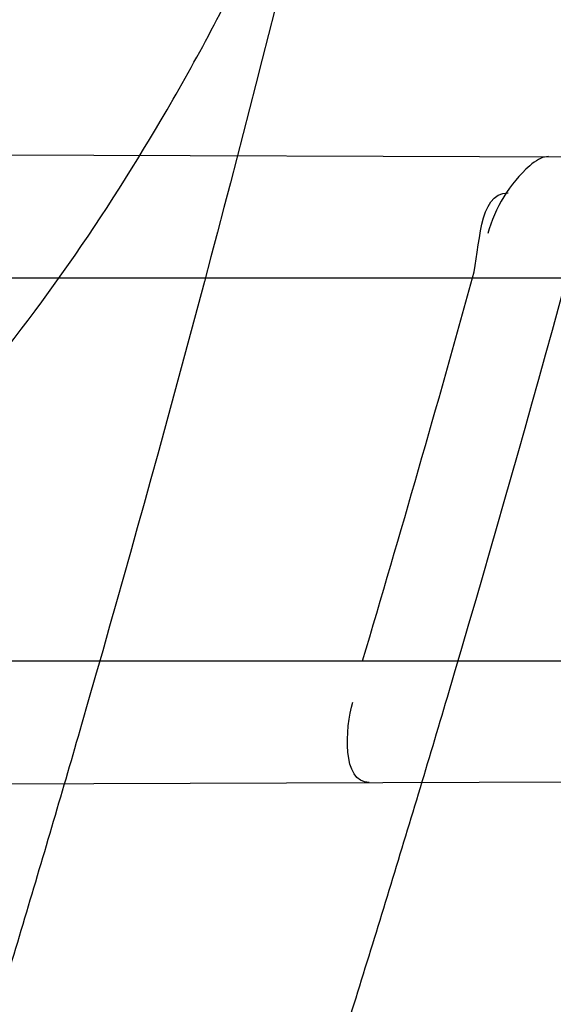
# Model space of a CAD drawing. Header units: millimetres. Extents: x 0 to 297, y 0 to 210.
# Tile 31 of 256: x 146.19818 to 146.20794, y 90.95549 to 90.97349. Entities that reach past the tile are written whole.
import ezdxf

# ---------------------------------------------------------------- set-up
doc = ezdxf.new("R2010")
doc.units = ezdxf.units.MM
doc.header["$LTSCALE"] = 16.335
doc.layers.get('0').update_dxf_attribs({"linetype": 'CONTINUOUS'})
for name, color, linetype in [('01_GLOBAL', 7, 'CONTINUOUS'), ('INTFCLR_1', 7, 'CONTINUOUS'), ('INTFCLR_144815', 7, 'CONTINUOUS')]:
    doc.layers.add(name, color=color, linetype=linetype)

msp = doc.modelspace()

# ---------------------------------------------------------------- linework, layer by layer
at = {"color": 7, "linetype": 'Continuous'}
msp.add_circle((146.8548034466, 92.13446435), 2.66, dxfattribs=at)
at = {"color": 9, "linetype": 'Continuous'}
msp.add_arc((146.8548034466, 92.13446435), 2.6259090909, 182.9674534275, 267.0325465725, dxfattribs=at)
at = {"layer": '01_GLOBAL', "color": 7, "linetype": 'Continuous'}
msp.add_circle((146.8548034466, 92.13446435), 2.695, dxfattribs=at)
at = {"layer": 'INTFCLR_1', "color": 9, "linetype": 'Continuous'}
for p, q in [((146.1904119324, 90.9710441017), (146.251158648, 90.9708320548)), ((146.1908577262, 90.9687686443), (146.2506262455, 90.9687686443)), ((146.1887624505, 90.96176864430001), (146.2488339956, 90.96176864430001)), ((146.1869335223, 90.9594810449), (146.2483072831, 90.95969528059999))]:
    msp.add_line(p, q, dxfattribs=at)
at = {"layer": 'INTFCLR_1', "color": 7, "linetype": 'Continuous'}
msp.add_lwpolyline([(146.207846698, 90.9709832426), (146.2078123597, 90.97098126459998), (146.2077770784, 90.9709750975), (146.207740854, 90.97096475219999), (146.2077036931, 90.9709502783), (146.2076655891, 90.9709316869), (146.2076265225, 90.9709088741), (146.2075864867, 90.9708817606), (146.2075454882, 90.97085036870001), (146.2075035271, 90.9708146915)], dxfattribs=at)
at = {"layer": 'INTFCLR_1', "color": 6, "linetype": 'Continuous'}
for centre, radius, start, end in [((145.8396077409, 91.0702686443), 0.4224162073, 270, 90.00000002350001), ((145.8396077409, 91.0702686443), 0.4014439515, 270, 90.00000002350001), ((145.8400714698, 91.07026639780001), 0.3801870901, 343.4184416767, 344.5160807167)]:
    msp.add_arc(centre, radius, start, end, dxfattribs=at)
at = {"layer": 'INTFCLR_1', "color": 9, "linetype": 'Continuous'}
for points, knots in [([(146.215167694, 90.9396470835), (146.2159987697, 90.9419085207), (146.2176274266, 90.946474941), (146.2207305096, 90.9557355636), (146.2257654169, 90.97235802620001), (146.2304341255, 90.99186806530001), (146.2335169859, 91.0093050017), (146.2348129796, 91.0182086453), (146.2354818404, 91.02335838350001), (146.2370256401, 91.0362869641), (146.2386297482, 91.0583777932), (146.2383725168, 91.0844410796), (146.2371603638, 91.1013312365), (146.2363978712, 91.10913017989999), (146.2358364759, 91.11431722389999), (146.2341019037, 91.1283170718), (146.2301634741, 91.1507347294), (146.2244881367, 91.17262139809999), (146.2204287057, 91.18561168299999), (146.2189019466, 91.1902581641), (146.2165792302, 91.19710265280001), (146.2113391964, 91.2114121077), (146.2022901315, 91.2324139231), (146.191984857, 91.25225539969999), (146.1848007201, 91.2644679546), (146.1814430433, 91.2699042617), (146.1792124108, 91.2734478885), (146.1731796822, 91.2827676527), (146.1630706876, 91.2970711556), (146.1490288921, 91.31448381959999), (146.1371354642, 91.3275359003), (146.1288272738, 91.33587871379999), (146.1242335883, 91.3402958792), (146.1178598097, 91.34625301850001), (146.1089384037, 91.3540531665), (146.0992814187, 91.3616216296), (146.0931582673, 91.3659756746), (146.0901748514, 91.36797805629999), (146.0877179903, 91.3695554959), (146.0855301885, 91.370872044), (146.0836031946, 91.37188306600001), (146.0825200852, 91.3723860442), (146.0816575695, 91.37269367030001), (146.0810609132, 91.3728329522), (146.0805598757, 91.3727572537), (146.0804622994, 91.37228572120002), (146.0807027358, 91.3717645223), (146.0811202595, 91.37104224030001), (146.0817948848, 91.3701330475), (146.0826939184, 91.36902450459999), (146.0838249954, 91.3677243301), (146.0851758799, 91.36623182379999), (146.086740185, 91.3645487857), (146.0892045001, 91.3619398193), (146.0927127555, 91.3582725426), (146.0992604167, 91.35140180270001), (146.106411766, 91.3436935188), (146.1129263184, 91.3363261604), (146.1169531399, 91.331641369), (146.123428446, 91.3239507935), (146.1333417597, 91.31148785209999), (146.1463378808, 91.2933556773), (146.155744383, 91.27855323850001), (146.1619029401, 91.26801686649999), (146.1660815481, 91.2606062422), (146.1732904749, 91.2470796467), (146.1829180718, 91.22665319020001), (146.189559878, 91.2096229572), (146.192649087, 91.2007931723)], [0, 0, 0, 0, 0.0103790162, 0.0208837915, 0.0420711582, 0.08518389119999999, 0.1071959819, 0.1183353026, 0.1239410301, 0.1295663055, 0.1744258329, 0.2192337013, 0.2417180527, 0.2473539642, 0.2529903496, 0.2641931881, 0.3081223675, 0.3509244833, 0.3614867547, 0.3667496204, 0.3719934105, 0.3926231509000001, 0.4323812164, 0.470412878, 0.488854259, 0.4934078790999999, 0.4979383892, 0.5068921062, 0.5412323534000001, 0.5733304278, 0.6031976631, 0.6172528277, 0.6240454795, 0.630650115, 0.6548352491, 0.6750685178, 0.6834752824, 0.6871962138, 0.6905460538, 0.6960524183, 0.6981915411, 0.6999110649, 0.7012078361, 0.7020914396, 0.7026255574, 0.7031007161, 0.7038824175, 0.7050749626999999, 0.7066970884, 0.7087489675, 0.7112252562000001, 0.7141187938, 0.7174211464, 0.7211233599, 0.729578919, 0.7392839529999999, 0.762009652, 0.7748693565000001, 0.7816473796, 0.7886214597, 0.8181786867, 0.8502212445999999, 0.8846823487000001, 0.8936821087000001, 0.9027944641, 0.9213301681, 0.9597016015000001, 1, 1, 1, 1]), ([(146.0853256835, 91.3712686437), (146.0858354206, 91.3712685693), (146.0884302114, 91.37024205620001), (146.0914097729, 91.3684995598), (146.094679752, 91.36644225), (146.0977098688, 91.3644452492), (146.1039326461, 91.360106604), (146.1137472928, 91.3525690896), (146.1228234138, 91.3447983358), (146.1293077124, 91.3388643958), (146.1339781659, 91.33446754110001), (146.1424222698, 91.3261670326), (146.1545124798, 91.3131819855), (146.1687911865, 91.29585634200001), (146.1790766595, 91.28161812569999), (146.1852148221, 91.2723404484), (146.1874832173, 91.2688147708), (146.1908964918, 91.263408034), (146.1981971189, 91.2512666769), (146.2086731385, 91.2315369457), (146.2178781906, 91.21064109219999), (146.2232089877, 91.19640184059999), (146.2255710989, 91.18959322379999), (146.227123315, 91.18497242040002), (146.2312489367, 91.17205880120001), (146.2370185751, 91.1502981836), (146.2410247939, 91.1279970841), (146.242788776, 91.1140716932), (146.2433595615, 91.1089133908), (146.2441347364, 91.1011583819), (146.2453671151, 91.08436335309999), (146.2456287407, 91.058442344), (146.2439975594, 91.03647449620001), (146.2424282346, 91.02361998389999), (146.2417481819, 91.0184987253), (146.2404303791, 91.0096435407), (146.2372949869, 90.9922981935), (146.2325471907, 90.97289442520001), (146.2274296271, 90.95636879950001), (146.2242749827, 90.9471599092), (146.2226192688, 90.94261896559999), (146.2217743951, 90.9403701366)], [0, 0, 0, 0, 0.0031306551, 0.0166311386, 0.0214593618, 0.0268204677, 0.03892666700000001, 0.0680356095, 0.1027865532, 0.1122690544, 0.1220182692, 0.1421808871, 0.1849821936, 0.2309157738, 0.2799873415, 0.2927705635, 0.2992370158, 0.3057352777, 0.3320402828, 0.3862318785, 0.4428084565, 0.4721382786, 0.4795908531, 0.487069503, 0.5020757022, 0.562848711, 0.6251729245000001, 0.641061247, 0.6490543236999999, 0.6570463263, 0.6889269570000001, 0.7524525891, 0.8160592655, 0.8240370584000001, 0.8319876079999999, 0.8477879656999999, 0.8790177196, 0.9402188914, 0.9703170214, 0.9852457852, 1, 1, 1, 1]), ([(146.192649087, 91.2007931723), (146.1958606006, 91.19161380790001), (146.2016925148, 91.1727509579), (146.207244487, 91.1485054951), (146.2099856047, 91.1323126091), (146.2110878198, 91.12467357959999), (146.2117778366, 91.1195334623), (146.2134659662, 91.10537393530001), (146.2150886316, 91.08202445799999), (146.2148602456, 91.05859212), (146.2140091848, 91.0442666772), (146.2136200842, 91.03903900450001), (146.2129629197, 91.0312586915), (146.2111506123, 91.0146916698), (146.206931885, 90.9897134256), (146.2017743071, 90.9689710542), (146.19827327, 90.95706681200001), (146.1968531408, 90.95239866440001), (146.1942959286, 90.9443911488), (146.1888936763, 90.9289345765), (146.1802622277, 90.90786547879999), (146.171382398, 90.8897741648), (146.1656550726, 90.8792145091), (146.1635773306, 90.8754900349), (146.1604900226, 90.8700564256), (146.1538400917, 90.8588573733), (146.1432874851, 90.8427416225), (146.130351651, 90.82515020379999), (146.1210235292, 90.81367435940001), (146.1156460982, 90.8073755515), (146.113618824, 90.80502464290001), (146.1101975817, 90.8011144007), (146.1038773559, 90.7940784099), (146.096999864, 90.7867494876), (146.0907938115, 90.7802607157), (146.0870749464, 90.7763572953), (146.0841227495, 90.7731700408), (146.082218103, 90.7709636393), (146.0811689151, 90.76956887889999), (146.0807337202, 90.7688287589), (146.0804699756, 90.768297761), (146.0805812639, 90.7676067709), (146.0820539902, 90.76790723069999), (146.0836740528, 90.7686837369), (146.0866075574, 90.7702696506), (146.0894057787, 90.77205211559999), (146.0917034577, 90.7735832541), (146.0931778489, 90.7745970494), (146.0956556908, 90.77633123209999), (146.0996186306, 90.7792326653), (146.1051563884, 90.78353748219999), (146.1134349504, 90.79034993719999), (146.1208444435, 90.79699512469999), (146.1273278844, 90.803212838), (146.1319747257, 90.8077988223), (146.1403493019, 90.8164335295), (146.1522854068, 90.8298984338), (146.1663008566, 90.8478011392), (146.1763364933, 90.8624671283), (146.1823017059, 90.8720054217), (146.1845040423, 90.87562926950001), (146.1878179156, 90.8811894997), (146.1948947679, 90.8936741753), (146.2049952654, 90.9139390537), (146.2119439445, 90.93087495), (146.2151676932, 90.9396470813)], [0, 0, 0, 0, 0.0419354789, 0.08505031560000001, 0.1071497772, 0.1127379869, 0.1183317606, 0.1295131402, 0.1742263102, 0.2191466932, 0.230445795, 0.2361065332, 0.241751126, 0.2641147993, 0.3079545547, 0.3508736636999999, 0.3561840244, 0.3614616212, 0.3719139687, 0.3924297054, 0.4320526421, 0.4700131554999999, 0.4792642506, 0.483852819, 0.4884035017, 0.5062126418, 0.5400088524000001, 0.5714206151, 0.6003317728, 0.6037560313, 0.6071340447, 0.6137178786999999, 0.6261602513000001, 0.6479155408, 0.6570536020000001, 0.6648783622, 0.6711643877, 0.6757843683, 0.6774462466, 0.6786751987, 0.6794900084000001, 0.6799813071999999, 0.6813020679, 0.6842478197, 0.6888651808, 0.6950795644, 0.6987591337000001, 0.70073729, 0.7027989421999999, 0.7117993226, 0.7219139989, 0.7330405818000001, 0.7580265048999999, 0.7648041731, 0.7717766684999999, 0.7861782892, 0.816667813, 0.8493175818, 0.8841610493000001, 0.8932352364, 0.8978283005, 0.9024468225, 0.9211469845, 0.9596997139, 1, 1, 1, 1]), ([(146.0853256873, 90.7692686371), (146.0851880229, 90.76926865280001), (146.0848509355, 90.76933511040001), (146.0848682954, 90.76994105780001), (146.0852289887, 90.7705644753), (146.0858526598, 90.7714910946), (146.0868032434, 90.7726443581), (146.0886356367, 90.7747215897), (146.090803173, 90.7769929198), (146.093215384, 90.77947858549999), (146.0959839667, 90.7823063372), (146.1017014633, 90.78813019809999), (146.1087122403, 90.79541364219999), (146.1151564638, 90.8024097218), (146.1186445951, 90.80629812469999), (146.1207113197, 90.8086358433), (146.1261908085, 90.8148966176), (146.1356953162, 90.82630389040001), (146.1488811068, 90.8438006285), (146.1596415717, 90.8598377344), (146.1664241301, 90.87098636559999), (146.1695721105, 90.8763942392), (146.1716900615, 90.88010002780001), (146.1775256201, 90.8906021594), (146.1865751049, 90.9085978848), (146.1953782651, 90.9295730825), (146.2008882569, 90.9449633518), (146.2034958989, 90.9529350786), (146.2049438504, 90.9575818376), (146.2085119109, 90.96942638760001), (146.2137695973, 90.9900678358), (146.2180725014, 91.0149384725), (146.2199207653, 91.0314342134), (146.2205908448, 91.0391798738), (146.2209875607, 91.0443838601), (146.221855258, 91.0586438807), (146.2220882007, 91.0819731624), (146.2204334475, 91.1052178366), (146.2187124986, 91.1193111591), (146.218008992, 91.1244278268), (146.2168850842, 91.13203296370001), (146.2140893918, 91.1481570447), (146.2084266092, 91.17229781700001), (146.202482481, 91.1910654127), (146.1992099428, 91.20019722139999)], [0, 0, 0, 0, 0.0008731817, 0.001718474, 0.0032338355, 0.0055641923, 0.008732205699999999, 0.0127298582, 0.0231213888, 0.0286463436, 0.0346993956, 0.04822263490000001, 0.0804125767, 0.0988155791, 0.1085508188, 0.1135449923, 0.1186070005, 0.1613231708, 0.2076862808, 0.2575123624, 0.2837454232, 0.2904461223, 0.2972015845, 0.3108183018, 0.3666504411, 0.4248609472, 0.4549769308, 0.4703146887, 0.4780576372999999, 0.4858477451, 0.5487776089, 0.6130123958, 0.6457680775, 0.6540347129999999, 0.6623246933, 0.6788711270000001, 0.74464742, 0.8101273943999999, 0.8265053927, 0.8346996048, 0.8428861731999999, 0.8752668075, 0.9384714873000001, 1, 1, 1, 1]), ([(146.1680752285, 90.9599017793), (146.1700713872, 90.95986693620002), (146.1739761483, 90.9599718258), (146.1787702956, 90.96071898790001), (146.1819524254, 90.9616266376), (146.1837132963, 90.9622619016), (146.1862999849, 90.96333207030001), (146.1891823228, 90.9649664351), (146.1917821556, 90.9670182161), (146.1932103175, 90.96832934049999), (146.1953309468, 90.97047858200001), (146.1972126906, 90.97292425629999), (146.1988413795, 90.975572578), (146.1998973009, 90.9774589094), (146.2010862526, 90.97992508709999), (146.2020924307, 90.9824980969), (146.2027898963, 90.9846281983), (146.2031002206, 90.9857183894), (146.2032446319, 90.9862686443)], [0, 0, 0, 0, 0.1247146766, 0.2435008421, 0.3019244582, 0.3311631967, 0.3603924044, 0.476776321, 0.5364413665, 0.5670062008, 0.5978287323, 0.7250159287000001, 0.7583747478, 0.7920548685, 0.8600121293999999, 0.9292166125, 0.9644627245, 1, 1, 1, 1]), ([(146.16999886, 90.9557141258), (146.1720657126, 90.9556566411), (146.1761138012, 90.95574822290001), (146.1810822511, 90.9565652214), (146.1843665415, 90.9575798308), (146.1861842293, 90.9582907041), (146.1888686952, 90.9595049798), (146.1918499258, 90.961361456), (146.1945067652, 90.9636742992), (146.1959717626, 90.96515861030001), (146.198165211, 90.96761711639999), (146.2000875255, 90.9703984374), (146.2017469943, 90.9733910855), (146.202824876, 90.97554209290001), (146.2040409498, 90.97835141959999), (146.2050608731, 90.9812766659), (146.205767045, 90.98369956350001), (146.2060802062, 90.9849400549), (146.2062255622, 90.9855663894)], [0, 0, 0, 0, 0.1201969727, 0.2347797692, 0.2913273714, 0.3197232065, 0.3481872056, 0.4625770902, 0.5220076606, 0.5526740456, 0.5837559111, 0.7134942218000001, 0.7478563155, 0.7826955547, 0.8533137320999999, 0.9256470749, 0.9626222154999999, 1, 1, 1, 1])]:
    msp.add_open_spline(points, degree=3, knots=knots, dxfattribs=at)
at = {"layer": 'INTFCLR_1', "color": 6, "linetype": 'Continuous'}
for points, knots in [([(146.1150652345, 91.3712686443), (146.1142109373, 91.3712686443), (146.1157546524, 91.3683280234), (146.1170803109, 91.3667058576), (146.1192467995, 91.3638593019), (146.1219201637, 91.3606396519), (146.125337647, 91.3565305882), (146.129332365, 91.3517587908), (146.1336170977, 91.3465688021), (146.1378478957, 91.3413533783), (146.1417862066, 91.33638567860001), (146.1454017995, 91.33172329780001), (146.1486896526, 91.3273866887), (146.1516611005, 91.3233827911), (146.1543369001, 91.3197024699), (146.156743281, 91.3163299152), (146.1589048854, 91.3132456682), (146.1608385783, 91.3104414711), (146.1625660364, 91.3078989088), (146.1641084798, 91.30559694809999), (146.165490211, 91.30350884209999), (146.1667189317, 91.3016311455), (146.1678098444, 91.29994672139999), (146.1687779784, 91.29843810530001), (146.1696459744, 91.2970741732), (146.1706214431, 91.29552968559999), (146.171753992, 91.2937197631), (146.1728766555, 91.29190262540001), (146.1738510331, 91.2903096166), (146.1746912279, 91.2889253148), (146.1756155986, 91.2873892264), (146.1766371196, 91.2856754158), (146.1777643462, 91.28376355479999), (146.1790081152, 91.2816276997), (146.1803754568, 91.2792474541), (146.181880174, 91.2765877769), (146.1835347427, 91.2736124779), (146.1853542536, 91.27027563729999), (146.1873580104, 91.2665190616), (146.1895596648, 91.26228659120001), (146.1919715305, 91.2575132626), (146.194608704, 91.25211957), (146.1974929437, 91.24599442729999), (146.200642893, 91.2390039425), (146.2040752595, 91.23097719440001), (146.207802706, 91.22170867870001), (146.2118351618, 91.2109047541), (146.2161179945, 91.1983172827), (146.2203681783, 91.1842931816), (146.2242872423, 91.1694234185), (146.2276657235, 91.1543820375), (146.2304753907, 91.139299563), (146.2327156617, 91.12423570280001), (146.2343982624, 91.1091881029), (146.2355287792, 91.09419226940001), (146.236117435, 91.07923359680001), (146.2361708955, 91.0643357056), (146.2356951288, 91.04948488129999), (146.2346936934, 91.03468304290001), (146.2331693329, 91.0199420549), (146.2311191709, 91.00523224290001), (146.2285428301, 90.9905732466), (146.2254275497, 90.9759332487), (146.2217708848, 90.96133081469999), (146.2176203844, 90.94696854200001), (146.2132204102, 90.93354429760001), (146.2088852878, 90.9216267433), (146.2048596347, 90.91144843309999), (146.2011587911, 90.9027023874), (146.1977663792, 90.8951298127), (146.1946668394, 90.88853337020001), (146.1918379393, 90.88275133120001), (146.1892594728, 90.8776633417), (146.1869119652, 90.8731715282), (146.1847820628, 90.86920240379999), (146.1828538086, 90.8656918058), (146.1811073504, 90.8625765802), (146.1795253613, 90.85980462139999), (146.1780916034, 90.8573318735), (146.1767959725, 90.85512907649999), (146.1756290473, 90.853169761), (146.1745782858, 90.8514245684), (146.1736278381, 90.8498612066), (146.1727650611, 90.8484544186), (146.1719665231, 90.84716262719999), (146.1711689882, 90.84588214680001), (146.1703111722, 90.8445150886), (146.1693416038, 90.84298277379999), (146.1682509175, 90.8412753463), (146.1670226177, 90.8393723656), (146.1656376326, 90.83725160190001), (146.1640803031, 90.83489670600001), (146.1623329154, 90.8322916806), (146.1603729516, 90.82941522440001), (146.1581781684, 90.826247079), (146.1557236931, 90.8227690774), (146.1529902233, 90.81897164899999), (146.1499514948, 90.81483864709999), (146.1465806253, 90.8103557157), (146.1428687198, 90.80553486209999), (146.1388145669, 90.8003907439), (146.1344498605, 90.7949851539), (146.129996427, 90.7895765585), (146.1258273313, 90.7845911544), (146.1222457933, 90.7802900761), (146.1194492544, 90.7769295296), (146.1171773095, 90.7739602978), (146.1158081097, 90.7722877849), (146.114193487, 90.7692686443), (146.1150652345, 90.7692686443)], [0, 0, 0, 0, 0.0038604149, 0.007501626, 0.0124785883, 0.0188917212, 0.0268498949, 0.0364677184, 0.0470694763, 0.05724446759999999, 0.0668187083, 0.0757144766, 0.08390537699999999, 0.0914099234, 0.09824517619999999, 0.1044667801, 0.1101313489, 0.1152642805, 0.1198589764, 0.1240215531, 0.1277856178, 0.1311734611, 0.1341617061, 0.1368541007, 0.1392736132, 0.1414672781, 0.1451087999, 0.148921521, 0.1511192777, 0.1535471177, 0.1562389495, 0.1592204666, 0.1625628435, 0.1662680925, 0.1703891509, 0.1749670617, 0.1800766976, 0.185772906, 0.1921414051, 0.1993155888, 0.2073311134, 0.2163077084, 0.2264451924, 0.2379233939, 0.2509534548, 0.2658909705, 0.2830621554, 0.3030578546, 0.3259639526, 0.3492662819, 0.3725305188, 0.395610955, 0.4185782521, 0.4413347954, 0.4640172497, 0.4865192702, 0.5089682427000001, 0.5313242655, 0.5536477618, 0.5759939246, 0.5982772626, 0.6207472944, 0.6432362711, 0.6658996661, 0.6887559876, 0.7107777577, 0.7297237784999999, 0.7460531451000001, 0.7602331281, 0.7726347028, 0.7835467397, 0.7931663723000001, 0.8017211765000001, 0.8093215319, 0.8160683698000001, 0.8220757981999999, 0.8274205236, 0.83220661, 0.8364980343, 0.8403367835, 0.8437547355, 0.8468031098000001, 0.8495420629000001, 0.8520223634, 0.8542604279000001, 0.8564046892, 0.8588391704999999, 0.8615533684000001, 0.8645986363, 0.8679945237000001, 0.8717882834, 0.8760445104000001, 0.8807522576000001, 0.8859628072, 0.8917731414, 0.8981681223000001, 0.9051985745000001, 0.9129160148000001, 0.9213486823, 0.930543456, 0.9404096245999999, 0.9509435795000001, 0.9619432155, 0.9720502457, 0.9803711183, 0.9870628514, 0.9922716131, 0.9960607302, 1, 1, 1, 1]), ([(146.1150652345, 90.7692686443), (146.1160387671, 90.7692686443), (146.1177271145, 90.7704064), (146.1203228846, 90.771969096), (146.1232989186, 90.77413160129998), (146.1269787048, 90.7769491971), (146.1313602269, 90.7805465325), (146.136189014, 90.7847397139), (146.1410884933, 90.7892225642), (146.14571304, 90.7936536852), (146.1499506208, 90.7978758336), (146.1538079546, 90.8018604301), (146.1573032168, 90.80558744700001), (146.1604624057, 90.80905244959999), (146.1633068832, 90.8122543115), (146.1658602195, 90.8151952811), (146.1681553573, 90.81789510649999), (146.1702110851, 90.8203595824), (146.1720499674, 90.82260144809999), (146.1736917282, 90.82463420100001), (146.175161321, 90.82647923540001), (146.1764960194, 90.8281758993), (146.177810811, 90.8298661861), (146.1792115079, 90.8316888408), (146.1806985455, 90.83365031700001), (146.1821699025, 90.8356187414), (146.183615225, 90.8375779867), (146.1851191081, 90.83964462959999), (146.1867839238, 90.8419668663), (146.1886446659, 90.84460610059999), (146.1907239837, 90.84761283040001), (146.1930437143, 90.8510418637), (146.1956231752, 90.8549500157), (146.1984823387, 90.8594072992), (146.2016518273, 90.86451166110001), (146.2051614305, 90.8703758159), (146.209038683, 90.87713741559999), (146.2133125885, 90.8849785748), (146.2180078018, 90.8941127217), (146.2231555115, 90.90485947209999), (146.2286552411, 90.91737178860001), (146.2341538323, 90.9312565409), (146.2392951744, 90.9458956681), (146.2438614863, 90.9607345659), (146.2478132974, 90.9756282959), (146.2511637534, 90.9905608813), (146.2539112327, 91.0054533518), (146.2560779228, 91.020346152), (146.2576685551, 91.0351758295), (146.2586982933, 91.04996599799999), (146.2591763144, 91.0647019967), (146.2591102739, 91.07938636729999), (146.2585051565, 91.0940278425), (146.2573642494, 91.1086171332), (146.2556872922, 91.1231604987), (146.2534729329, 91.1376558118), (146.2507211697, 91.1520808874), (146.2474209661, 91.1664680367), (146.2435667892, 91.18079923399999), (146.239139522, 91.1950910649), (146.234151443, 91.20927087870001), (146.2288018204, 91.2228037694), (146.2234345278, 91.2350612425), (146.218408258, 91.24561069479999), (146.2138248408, 91.25458398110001), (146.2096571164, 91.2622864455), (146.2058775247, 91.2689320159), (146.2024553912, 91.2746998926), (146.1993628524, 91.27972662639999), (146.196567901, 91.2841272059), (146.1940471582, 91.2879852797), (146.1917761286, 91.291377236), (146.189737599, 91.2943570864), (146.1879066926, 91.29698229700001), (146.18627007, 91.2992900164), (146.1848016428, 91.3013303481), (146.183482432, 91.3031394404), (146.182221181, 91.3048484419), (146.1809100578, 91.3066048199), (146.1794654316, 91.30851560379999), (146.1779774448, 91.3104564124), (146.1764846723, 91.31237679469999), (146.1749729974, 91.3142966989), (146.1733137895, 91.3163746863), (146.1714604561, 91.3186595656), (146.1693845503, 91.3211749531), (146.1670661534, 91.32393152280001), (146.1644777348, 91.32694376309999), (146.1615962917, 91.33021938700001), (146.1583918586, 91.3337681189), (146.154841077, 91.33758842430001), (146.1509238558, 91.34167085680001), (146.1466153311, 91.3459997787), (146.1419164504, 91.35053715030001), (146.1369054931, 91.3551583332), (146.1319289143, 91.35951049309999), (146.1273729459, 91.3632762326), (146.1235388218, 91.3662278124), (146.1204516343, 91.36848349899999), (146.1177826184, 91.37009623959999), (146.1160568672, 91.3712686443), (146.1150652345, 91.3712686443)], [0, 0, 0, 0, 0.0042187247, 0.0081401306, 0.0133978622, 0.0200459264, 0.0282638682, 0.0379443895, 0.0477615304, 0.05703690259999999, 0.0656973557, 0.0736821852, 0.0810680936, 0.0878383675, 0.0940009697, 0.0996271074, 0.1047154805, 0.1093563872, 0.1135342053, 0.1172803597, 0.1206792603, 0.1237557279, 0.1266349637, 0.1299589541, 0.1337168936, 0.1373013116, 0.1406085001, 0.1442672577, 0.148377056, 0.1529904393, 0.1582606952, 0.164218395, 0.1709303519, 0.1785521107, 0.1871652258, 0.1969659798, 0.2081658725, 0.2209392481, 0.2356613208, 0.2526660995, 0.2725685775, 0.2948769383, 0.3173640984, 0.3397873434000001, 0.3621386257, 0.3841211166, 0.4060891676, 0.4277469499, 0.4493218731, 0.470705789, 0.4919793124, 0.5131981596, 0.5343255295, 0.5554668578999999, 0.5765984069, 0.5977513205, 0.6189954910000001, 0.6402209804, 0.6617015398, 0.6832900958, 0.7050415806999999, 0.7268239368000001, 0.7463339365, 0.7630160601, 0.7774553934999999, 0.7899931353, 0.8009638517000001, 0.8105830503, 0.8190545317, 0.8265380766, 0.8331730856, 0.8390248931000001, 0.8442268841, 0.8488182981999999, 0.8528943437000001, 0.8564866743, 0.8597116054, 0.8625968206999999, 0.8656908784, 0.8692094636, 0.8729771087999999, 0.8762884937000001, 0.879749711, 0.8835661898, 0.8878115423, 0.8924986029, 0.8976989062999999, 0.9034198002, 0.9097088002, 0.9166034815, 0.9241390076, 0.9323094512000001, 0.9411199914, 0.9506041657, 0.9606137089, 0.9706541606, 0.9792553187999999, 0.9862062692, 0.9916647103, 0.9957028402, 1, 1, 1, 1])]:
    msp.add_open_spline(points, degree=3, knots=knots, dxfattribs=at)
at = {"layer": 'INTFCLR_1', "color": 7, "linetype": 'Continuous'}
for points in [[(146.2075035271, 90.9708146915), (146.2071382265, 90.97049431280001), (146.206867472, 90.97004310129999), (146.2067363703, 90.96957523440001)], [(146.2064598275, 90.96876864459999), (146.2066096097, 90.969309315), (146.206550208, 90.9703244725), (146.2071112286, 90.97032058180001)]]:
    msp.add_open_spline(points, degree=3, dxfattribs=at)
at = {"layer": 'INTFCLR_1', "color": 6, "linetype": 'Continuous'}
msp.add_open_spline([(146.204569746, 90.95954260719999), (146.2040693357, 90.95954086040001), (146.2041270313, 90.9605339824), (146.2042698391, 90.9610135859)], degree=3, dxfattribs=at)
at = {"layer": 'INTFCLR_144815', "color": 6, "linetype": 'Continuous'}
for radius in [0.4466793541, 0.4256665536]:
    msp.add_circle((145.8396077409, 91.0702686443), radius, dxfattribs=at)
for radius, start, end in [(0.6157754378, 313.9937911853, 154.5150993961), (0.5947754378, 312.9543589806, 154.5144414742), (0.5751005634, 282.2440355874, 71.2863570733), (0.4537777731, 308.490992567, 51.50900743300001)]:
    msp.add_arc((145.8396077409, 91.0702686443), radius, start, end, dxfattribs=at)
at = {"layer": 'INTFCLR_144815', "color": 9, "linetype": 'Continuous'}
for centre, radius, start, end in [((145.8396077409, 91.0702686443), 0.5712784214, 292.4997540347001, 54.0964566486), ((145.8396102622, 91.0702698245), 0.5153523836, 292.4997540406, 54.09645665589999), ((145.8396077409, 91.0702686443), 0.450734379, 313.8592910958, 46.1407088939)]:
    msp.add_arc(centre, radius, start, end, dxfattribs=at)
at = {"layer": 'INTFCLR_144815', "color": 6, "linetype": 'Continuous'}
for points, knots in [([(146.1515348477, 90.7587687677), (146.1512150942, 90.7587746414), (146.1512119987, 90.7600070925), (146.1517859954, 90.7606977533), (146.1523169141, 90.7616585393), (146.1528921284, 90.7625183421), (146.1535763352, 90.7635215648), (146.1543814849, 90.7646472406), (146.15530592, 90.76590779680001), (146.1563525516, 90.76730531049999), (146.1575225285, 90.7688454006), (146.1588179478, 90.7705337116), (146.1602417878, 90.77237807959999), (146.1617966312, 90.7743862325), (146.1634827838, 90.7765637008), (146.1652973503, 90.7789125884), (146.1672357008, 90.7814334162), (146.169295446, 90.7841302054), (146.1714790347, 90.7870140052), (146.1737896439, 90.7900978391), (146.1762240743, 90.7933873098), (146.1787743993, 90.79688231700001), (146.1814309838, 90.80058082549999), (146.1841860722, 90.80448380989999), (146.1870298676, 90.8085896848), (146.1899514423, 90.8128953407), (146.1929388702, 90.81739609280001), (146.195979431, 90.82208572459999), (146.1990598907, 90.82695665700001), (146.2021667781, 90.832000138), (146.2052866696, 90.837206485), (146.2084064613, 90.8425653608), (146.2115136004, 90.84806604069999), (146.2145962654, 90.85369765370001), (146.2176434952, 90.85944939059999), (146.2206452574, 90.86531064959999), (146.2235925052, 90.87127120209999), (146.2264771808, 90.8773212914), (146.2292921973, 90.88345171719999), (146.2320314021, 90.88965389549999), (146.2346894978, 90.8959198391), (146.2372619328, 90.9022420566), (146.2397453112, 90.90861474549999), (146.2421317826, 90.9150191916), (146.2444188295, 90.9214479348), (146.2466074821, 90.92790255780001), (146.2487002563, 90.9343910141), (146.2506975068, 90.9409155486), (146.2525965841, 90.9474680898), (146.2543963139, 90.95404485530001), (146.2560946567, 90.9606375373), (146.2576905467, 90.9672398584), (146.2591843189, 90.9738506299), (146.2605765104, 90.98046966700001), (146.2618676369, 90.9870969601), (146.2630580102, 90.99373176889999), (146.2641477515, 91.00037227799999), (146.2651369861, 91.0070162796), (146.2660260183, 91.0136624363), (146.2668152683, 91.02031037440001), (146.2675051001, 91.0269596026), (146.2680958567, 91.03360976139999), (146.2685878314, 91.0402603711), (146.2689813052, 91.04691137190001), (146.269276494, 91.05356251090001), (146.2694735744, 91.0602138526), (146.2695726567, 91.0668651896), (146.2695738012, 91.07351660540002), (146.2694770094, 91.08016791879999), (146.2692822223, 91.0868192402), (146.2689893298, 91.0934703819), (146.2685981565, 91.1001213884), (146.2681084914, 91.10677196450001), (146.2675200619, 91.1134219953), (146.2668325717, 91.12007108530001), (146.2660456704, 91.1267189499), (146.2651589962, 91.1333650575), (146.2641721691, 91.140008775), (146.2630848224, 91.1466492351), (146.2618965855, 91.1532855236), (146.2606070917, 91.1599166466), (146.2592161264, 91.1665408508), (146.2577236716, 91.1731557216), (146.25612979, 91.17975889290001), (146.2544344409, 91.1863486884), (146.2526374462, 91.19292404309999), (146.2507388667, 91.199483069), (146.2487392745, 91.2060224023), (146.2466397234, 91.21253772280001), (146.2444415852, 91.21902445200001), (146.2421464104, 91.2254781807), (146.2397562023, 91.2318939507), (146.2372735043, 91.23826617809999), (146.2347014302, 91.24458873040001), (146.2320437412, 91.2508548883), (146.2293049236, 91.2570573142), (146.2264902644, 91.2631880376), (146.2236059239, 91.2692384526), (146.220658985, 91.2751993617), (146.2176574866, 91.2810610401), (146.2146104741, 91.2868132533), (146.211527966, 91.2924454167), (146.2084209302, 91.29794670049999), (146.2053011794, 91.3033062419), (146.2021812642, 91.3085133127), (146.1990742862, 91.31355757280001), (146.1959936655, 91.31842933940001), (146.1929528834, 91.3231198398), (146.189965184, 91.32762147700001), (146.187043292, 91.3319280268), (146.1841991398, 91.3360347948), (146.1814436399, 91.339938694), (146.1787864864, 91.34363828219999), (146.1762360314, 91.34713370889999), (146.1737992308, 91.3504265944), (146.1714816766, 91.35351982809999), (146.1692876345, 91.3564173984), (146.1672201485, 91.3591241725), (146.1652811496, 91.36164570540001), (146.1634716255, 91.36398800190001), (146.1617917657, 91.3661573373), (146.1602410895, 91.3681601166), (146.1588186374, 91.3700026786), (146.1575230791, 91.3716911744), (146.1563528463, 91.37323156), (146.1553062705, 91.3746291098), (146.1543814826, 91.3758897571), (146.1535770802, 91.37701559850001), (146.1528902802, 91.3780187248), (146.1523225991, 91.3788790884), (146.1518630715, 91.37966964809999), (146.151402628, 91.3804116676), (146.1510534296, 91.3817596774), (146.1515348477, 91.3817685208)], [0, 0, 0, 0, 0.0014103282, 0.0032894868, 0.0045784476, 0.006109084, 0.0078878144, 0.009921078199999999, 0.0122159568, 0.0147800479, 0.0176210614, 0.0207450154, 0.0241645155, 0.0278962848, 0.0319450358, 0.0363094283, 0.0409856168, 0.0459681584, 0.0512740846, 0.0569372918, 0.0629614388, 0.06932079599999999, 0.0760170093, 0.0830428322, 0.09038864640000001, 0.09804223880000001, 0.1059886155, 0.1142106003, 0.1226891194, 0.1314036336, 0.1403327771, 0.1494548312, 0.1587482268, 0.1681920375, 0.1777662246, 0.1874518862, 0.1972313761, 0.2070885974, 0.2170088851, 0.2269790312, 0.2369874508, 0.247023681, 0.2570780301, 0.2671479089, 0.2771627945, 0.2871678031, 0.297203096, 0.3072268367, 0.3172573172, 0.3272873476, 0.3372951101, 0.3472786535, 0.3572404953, 0.3671820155, 0.3771057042, 0.38701475, 0.3969071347, 0.4067804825, 0.4166362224, 0.4264761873, 0.4363022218, 0.4461151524, 0.4559173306, 0.4657100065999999, 0.4754958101, 0.4852761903, 0.4950537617, 0.5048299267, 0.514607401, 0.5243876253, 0.5341732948, 0.5439658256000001, 0.5537677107, 0.5635801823, 0.5734055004, 0.5832449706, 0.5931003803, 0.6029729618, 0.6128636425, 0.6227732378, 0.6327028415, 0.6426530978, 0.6526214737, 0.6626060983, 0.6726078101, 0.6826271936, 0.6926651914, 0.7027189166, 0.7127821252, 0.7228511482, 0.7329216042, 0.7429877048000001, 0.7530428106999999, 0.7630790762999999, 0.7730874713, 0.7830577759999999, 0.7929782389, 0.8028356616, 0.8126154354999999, 0.8223014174, 0.8318761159, 0.8413205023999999, 0.8506146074, 0.8597374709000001, 0.8686675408, 0.8773831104, 0.8858627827, 0.8940860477, 0.9020337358, 0.9096886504, 0.9170358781, 0.9240630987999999, 0.9307608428, 0.9371226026, 0.9431446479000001, 0.9488258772, 0.9541674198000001, 0.9591725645, 0.9638462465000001, 0.9681947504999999, 0.9722253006, 0.9759458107, 0.979364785, 0.9824904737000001, 0.9853313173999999, 0.9878955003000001, 0.9901906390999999, 0.9922241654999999, 0.994002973, 0.9955336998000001, 0.9968227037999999, 0.9978766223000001, 1, 1, 1, 1]), ([(146.1616919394, 91.3712686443), (146.1613689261, 91.3712686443), (146.161354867, 91.3700255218), (146.1618990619, 91.3693139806), (146.1624036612, 91.3683331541), (146.1629511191, 91.3674540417), (146.1636029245, 91.3664290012), (146.1643702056, 91.3652789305), (146.1652510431, 91.3639918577), (146.1662478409, 91.3625660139), (146.1673615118, 91.3609958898), (146.1685933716, 91.35927662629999), (146.1699443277, 91.3574028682), (146.1714151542, 91.35536903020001), (146.1730061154, 91.3531695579), (146.1747171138, 91.35079874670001), (146.1765473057, 91.34825122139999), (146.1784952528, 91.3455217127), (146.1805585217, 91.34260561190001), (146.1827337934, 91.3394988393), (146.1850166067, 91.33619825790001), (146.187401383, 91.332701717), (146.1898813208, 91.3290083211), (146.1924484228, 91.32511854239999), (146.1950935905, 91.32103426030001), (146.1978067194, 91.31675882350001), (146.2005768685, 91.3122970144), (146.2033924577, 91.3076549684), (146.2062415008, 91.3028400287), (146.2091118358, 91.2978605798), (146.2119913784, 91.29272580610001), (146.2148683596, 91.2874454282), (146.2177314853, 91.2820295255), (146.2205700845, 91.27648833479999), (146.2233742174, 91.2708320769), (146.2261347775, 91.2650707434), (146.2288435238, 91.2592139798), (146.2314930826, 91.2532710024), (146.2340769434, 91.24725050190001), (146.2365894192, 91.2411606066), (146.2390255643, 91.2350089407), (146.2413812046, 91.22880240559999), (146.2436527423, 91.2225475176), (146.2458372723, 91.21624994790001), (146.2479322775, 91.2099152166), (146.2499358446, 91.2035479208), (146.2518463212, 91.19715263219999), (146.2536625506, 91.1907330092), (146.255383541, 91.184292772), (146.2570086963, 91.17783475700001), (146.2585375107, 91.17136193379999), (146.2599697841, 91.16487642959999), (146.261305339, 91.1583806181), (146.262544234, 91.1518760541), (146.2636865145, 91.1453645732), (146.2647323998, 91.1388472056), (146.265682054, 91.1323253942), (146.2665357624, 91.1257998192), (146.2672937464, 91.1192715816), (146.2679563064, 91.1127410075), (146.2685236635, 91.1062089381), (146.2689960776, 91.09967549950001), (146.2693737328, 91.09314134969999), (146.2696568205, 91.0866064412), (146.2698454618, 91.08007129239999), (146.2699397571, 91.07353577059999), (146.2699397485, 91.0670003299), (146.2698454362, 91.06046482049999), (146.2696567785, 91.053929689), (146.2693736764, 91.0473948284), (146.2689960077, 91.0408607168), (146.2685235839, 91.0343273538), (146.2679562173, 91.0277953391), (146.2672936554, 91.0212648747), (146.2665356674, 91.0147367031), (146.2656819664, 91.0082112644), (146.2647323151, 91.0016895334), (146.263686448, 90.9951723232), (146.2625441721, 90.9886608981), (146.2613053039, 90.982156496), (146.2599697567, 90.975660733), (146.2585375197, 90.9691753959), (146.257008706, 90.96270257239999), (146.2553835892, 90.9562447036), (146.2536625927, 90.949804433), (146.2518464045, 90.94338494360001), (146.2499359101, 90.9369895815), (146.2479323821, 90.9306223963), (146.2458373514, 90.92428757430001), (146.2436528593, 90.9179901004), (146.2413812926, 90.9117351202), (146.2390256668, 90.90552861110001), (146.2365895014, 90.899376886), (146.2340770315, 90.8932869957), (146.2314931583, 90.88726645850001), (146.2288435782, 90.88132342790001), (146.2261348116, 90.875466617), (146.2233742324, 90.86970524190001), (146.2205700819, 90.8640489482), (146.2177314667, 90.8585077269), (146.2148683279, 90.8530918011), (146.2119913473, 90.8478114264), (146.2091118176, 90.84267667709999), (146.2062415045, 90.8376972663), (146.2033924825, 90.8328823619), (146.200576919, 90.82824035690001), (146.1978068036, 90.82377859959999), (146.1950937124, 90.8195032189), (146.1924485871, 90.815418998), (146.1898815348, 90.8115292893), (146.1874016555, 90.8078359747), (146.1850169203, 90.8043394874), (146.1827341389, 90.8010389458), (146.1805588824, 90.7979321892), (146.1784956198, 90.79501609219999), (146.1765476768, 90.7922865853), (146.1747174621, 90.7897390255), (146.1730064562, 90.78736820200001), (146.1714154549, 90.7851686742), (146.1699446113, 90.78313481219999), (146.1685936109, 90.7812609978), (146.1673617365, 90.7795417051), (146.1662480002, 90.7779715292), (146.1652512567, 90.7765456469), (146.1643701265, 90.7752585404), (146.1636036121, 90.7741083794), (146.1629493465, 90.7730834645), (146.1624091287, 90.7722038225), (146.1619724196, 90.7713972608), (146.1615362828, 90.7706337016), (146.1612048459, 90.7692686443), (146.1616919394, 90.7692686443)], [0, 0, 0, 0, 0.0014863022, 0.0034583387, 0.00480742, 0.0064070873, 0.008263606, 0.0103831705, 0.0127725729, 0.0154385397, 0.018388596, 0.0216299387, 0.0251705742, 0.0290176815, 0.0331791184, 0.0376612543, 0.0424708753, 0.0476126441, 0.053091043, 0.05890788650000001, 0.0650637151, 0.071556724, 0.0783824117, 0.08553378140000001, 0.09300120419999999, 0.1007725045, 0.1088330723, 0.1171662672, 0.125753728, 0.1345758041, 0.1436120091, 0.1528416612, 0.1622443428, 0.1717998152, 0.1814887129, 0.1912927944, 0.2011949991, 0.2111795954, 0.2212322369, 0.2313400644, 0.2414915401, 0.251676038, 0.2618853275, 0.272110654, 0.2823462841, 0.2925853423, 0.3028240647, 0.3130572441, 0.3232827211, 0.3334966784, 0.3436983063, 0.353884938, 0.364056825, 0.3742120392, 0.3843517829, 0.3944749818, 0.4045834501, 0.4146764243, 0.4247563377, 0.4348229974, 0.4448791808, 0.4549248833, 0.4649631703, 0.4749943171, 0.4850215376, 0.4950452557, 0.505068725, 0.5150924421, 0.5251196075, 0.5351507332, 0.5451888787, 0.5552345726, 0.5652905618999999, 0.5753571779, 0.5854368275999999, 0.5955298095, 0.6056379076, 0.615761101, 0.6259004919, 0.6360558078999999, 0.6462271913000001, 0.6564139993, 0.6666151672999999, 0.6768294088, 0.6870543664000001, 0.6972879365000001, 0.7075261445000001, 0.7177656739, 0.7280008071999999, 0.7382265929, 0.7484354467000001, 0.7586203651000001, 0.7687717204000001, 0.7788795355, 0.7889322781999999, 0.7989169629, 0.8088192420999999, 0.8186233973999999, 0.8283123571, 0.8378678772, 0.8472706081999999, 0.8565002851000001, 0.8655364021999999, 0.8743584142, 0.8829458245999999, 0.8912789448, 0.8993394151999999, 0.9071106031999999, 0.9145779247, 0.9217291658, 0.9285546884, 0.9350475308, 0.9412033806, 0.9470201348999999, 0.9524985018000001, 0.9576403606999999, 0.9624499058, 0.9669322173, 0.9710936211, 0.9749409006, 0.978481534, 0.9817230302, 0.984673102, 0.9873392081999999, 0.9897286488, 0.9918483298, 0.9937048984, 0.9953046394, 0.9966537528, 0.9977587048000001, 1, 1, 1, 1]), ([(146.2419187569, 91.0702686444), (146.2419187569, 91.06613607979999), (146.2417972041, 91.05786639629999), (146.2412501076, 91.0454639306), (146.2403370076, 91.0330611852), (146.2390551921, 91.0206591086), (146.2374020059, 91.0082597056), (146.2353745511, 90.9958666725), (146.2329686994, 90.9834856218), (146.2301810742, 90.97112470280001), (146.2270107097, 90.95879507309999), (146.2234550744, 90.94651340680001), (146.2195175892, 90.9342992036), (146.2152018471, 90.92217797), (146.2105195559, 90.91018200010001), (146.2054865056, 90.8983497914), (146.2001294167, 90.88672936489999), (146.1944851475, 90.87537681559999), (146.1886034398, 90.864358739), (146.1825493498, 90.85374803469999), (146.1764022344, 90.8436226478), (146.1702548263, 90.83406187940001), (146.1642079, 90.8251386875), (146.1583638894, 90.81691313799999), (146.1528175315, 90.8094256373), (146.1476486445, 90.8026921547), (146.1429171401, 90.7967071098), (146.1386605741, 90.79144619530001), (146.1349015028, 90.7868682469), (146.1316394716, 90.7829304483), (146.1288735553, 90.7795769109), (146.1265811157, 90.7767756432), (146.1247678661, 90.7744523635), (146.1233636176, 90.77265634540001), (146.1224842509, 90.77114967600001), (146.1217601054, 90.7703143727), (146.1218564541, 90.7692686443), (146.1221340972, 90.7692686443)], [0, 0, 0, 0, 0.0373969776, 0.0748305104, 0.1123278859, 0.1499208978, 0.1876426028, 0.2255106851, 0.2635438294, 0.3017616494, 0.3401610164, 0.3787310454, 0.4174490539, 0.4562752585, 0.4951477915, 0.5339633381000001, 0.5726158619, 0.6109244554, 0.6486768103, 0.6856239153, 0.7214601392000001, 0.7558561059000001, 0.7884730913, 0.8189949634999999, 0.8471589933, 0.8727898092, 0.8958085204, 0.9161981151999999, 0.9340282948, 0.9494114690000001, 0.9624736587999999, 0.9733586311, 0.9821878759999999, 0.9890812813, 0.9941468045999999, 0.9974875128, 1, 1, 1, 1]), ([(146.1415550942, 90.7587687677), (146.1412445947, 90.7587743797), (146.1412273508, 90.7599724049), (146.1418093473, 90.7606387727), (146.1423391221, 90.7615699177), (146.1429159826, 90.7624033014), (146.1436016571, 90.7633763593), (146.1444091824, 90.7644685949), (146.145336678, 90.7656922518), (146.1463871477, 90.7670492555), (146.1475618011, 90.7685451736), (146.1488622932, 90.77018488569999), (146.150290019, 90.7719740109), (146.1518464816, 90.77391869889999), (146.1535329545, 90.7760254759), (146.1553505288, 90.77830129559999), (146.157299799, 90.78075322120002), (146.1593809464, 90.7833885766), (146.1615932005, 90.78621431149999), (146.1639344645, 90.7892365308), (146.1664007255, 90.7924596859), (146.1689860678, 90.79588646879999), (146.1716830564, 90.7995181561), (146.1744830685, 90.8033548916), (146.1773763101, 90.8073955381), (146.180351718, 90.81163732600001), (146.1833970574, 90.81607573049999), (146.1864992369, 90.8207046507), (146.1896445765, 90.82551653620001), (146.1928191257, 90.8305026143), (146.1960089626, 90.8356531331), (146.1992004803, 90.8409576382), (146.2023806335, 90.8464052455), (146.205537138, 90.85198490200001), (146.2086586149, 90.8576856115), (146.2117346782, 90.863496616), (146.2147559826, 90.8694075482), (146.2177142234, 90.8754085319), (146.2206021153, 90.8814902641), (146.2234133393, 90.88764405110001), (146.2261424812, 90.893861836), (146.2287849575, 90.9001361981), (146.2313369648, 90.90646040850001), (146.2337953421, 90.91282827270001), (146.2361575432, 90.91923421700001), (146.238421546, 90.9256732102), (146.2405857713, 90.93214070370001), (146.2426490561, 90.93863268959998), (146.2446105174, 90.9451454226), (146.2464696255, 90.95167578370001), (146.2482260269, 90.9582208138), (146.249879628, 90.96477812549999), (146.2514304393, 90.9713454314), (146.252878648, 90.9779209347), (146.2542244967, 90.9845029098), (146.2554683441, 90.9910900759), (146.2566105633, 90.997681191), (146.2576515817, 91.0042753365), (146.2585918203, 91.01087163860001), (146.2594317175, 91.01746950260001), (146.2601716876, 91.0240684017), (146.260812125, 91.0306679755), (146.2613533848, 91.03726792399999), (146.2617957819, 91.0438680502), (146.2621395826, 91.05046822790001), (146.2623849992, 91.0570683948), (146.2625321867, 91.06366852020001), (146.2625648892, 91.0680687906), (146.2625648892, 91.0702686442)], [0, 0, 0, 0, 0.0027272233, 0.00637693, 0.0088871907, 0.0118720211, 0.0153444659, 0.0193180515, 0.02380733, 0.0288260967, 0.0343890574, 0.0405101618, 0.0472051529, 0.05449051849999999, 0.0623846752, 0.0709044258, 0.0800682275, 0.08989261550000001, 0.1003941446, 0.1115838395, 0.1234656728, 0.1360350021, 0.1492811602, 0.1631910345, 0.1777467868, 0.1929237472, 0.2086919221, 0.2250163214, 0.241858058, 0.2591751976, 0.2769240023, 0.2950599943, 0.3135389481, 0.3323178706, 0.3513557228, 0.3706138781, 0.3900565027, 0.40965088, 0.4293672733, 0.4491790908, 0.4690627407, 0.4889974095, 0.5089649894, 0.5289504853, 0.5489397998, 0.5689220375, 0.5888883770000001, 0.6088300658, 0.6287418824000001, 0.6486179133, 0.6684555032, 0.6882511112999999, 0.7080041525, 0.7277129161, 0.7473782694, 0.7670001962, 0.7865808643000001, 0.8061213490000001, 0.8256243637, 0.8450923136, 0.8645285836, 0.8839363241, 0.9033192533, 0.9226811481, 0.9420259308, 0.9613578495, 0.9806810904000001, 1, 1, 1, 1]), ([(146.1691690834, 90.7763969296), (146.1687851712, 90.7764036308), (146.1689546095, 90.7779189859), (146.1697315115, 90.7790599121), (146.1708843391, 90.7812089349), (146.1725602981, 90.7837422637), (146.1747341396, 90.7870099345), (146.1774252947, 90.7909276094), (146.1806308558, 90.7955824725), (146.1842332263, 90.8008456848), (146.1879731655, 90.8063911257), (146.1915725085, 90.81184155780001), (146.1948750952, 90.81694711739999), (146.1978706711, 90.8216835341), (146.200574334, 90.826050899), (146.2030116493, 90.8300665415), (146.2051949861, 90.833734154), (146.2071471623, 90.8370715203), (146.2088885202, 90.8400980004), (146.2104549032, 90.84286235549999), (146.2119718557, 90.8455760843), (146.2135082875, 90.84836552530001), (146.215040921, 90.85119346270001), (146.216458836, 90.8538498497), (146.2177089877, 90.85622567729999), (146.2188113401, 90.8583465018), (146.2197838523, 90.8602379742), (146.2206875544, 90.8620133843), (146.221596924, 90.86381876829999), (146.2225851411, 90.86580179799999), (146.2236776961, 90.86802093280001), (146.2248886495, 90.8705142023), (146.2262310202, 90.8733218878), (146.2277173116, 90.8764866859), (146.2293581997, 90.88005189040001), (146.231170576, 90.88408194), (146.2331660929, 90.8886406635), (146.2353605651, 90.893809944), (146.2377752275, 90.89970198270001), (146.2404300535, 90.9064559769), (146.24333995, 90.91423982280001), (146.2465092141, 90.923233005), (146.2499429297, 90.93370532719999), (146.25355238, 90.94574839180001), (146.2570962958, 90.95895711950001), (146.2603400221, 90.9727381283), (146.2631548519, 90.98660551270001), (146.265532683, 91.00051874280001), (146.2674745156, 91.0144574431), (146.268982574, 91.02842891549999), (146.2700557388, 91.0423940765), (146.2706967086, 91.05634558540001), (146.270839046, 91.0656329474), (146.270839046, 91.0702686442)], [0, 0, 0, 0, 0.0036397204, 0.0085369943, 0.0157954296, 0.0255088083, 0.0378134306, 0.0528137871, 0.0706279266, 0.09136563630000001, 0.1132788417, 0.1340284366, 0.1532798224, 0.1709168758, 0.1871507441, 0.2019689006, 0.2154440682, 0.2276101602, 0.2386187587, 0.2485421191, 0.257728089, 0.268088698, 0.2787291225, 0.288218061, 0.2966314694, 0.3041773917, 0.3108751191, 0.3167920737, 0.3230614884, 0.3300369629, 0.337794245, 0.3465081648, 0.3563110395, 0.3672939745, 0.3796510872, 0.3935134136, 0.4091801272, 0.426821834, 0.4467452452, 0.4695381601, 0.4956096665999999, 0.5255127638, 0.5599184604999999, 0.6000687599, 0.6446728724, 0.6895337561, 0.7342496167, 0.7787833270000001, 0.8233104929, 0.8676315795, 0.9119694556, 0.9560574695, 1, 1, 1, 1]), ([(146.2915000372, 91.0702686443), (146.2915000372, 91.0656668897), (146.2913516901, 91.0564528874), (146.2906831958, 91.04263355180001), (146.2895662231, 91.0288129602), (146.2879983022, 91.01500121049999), (146.2859760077, 91.0012047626), (146.2834956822, 90.98743285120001), (146.2805540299, 90.97369860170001), (146.2771490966, 90.9600203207), (146.2732813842, 90.946422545), (146.2689552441, 90.93293679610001), (146.2641806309, 90.9196029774), (146.2589753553, 90.9064705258), (146.2533674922, 90.89359942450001), (146.2473981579, 90.8810606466), (146.2411238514, 90.868935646), (146.2346184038, 90.85731473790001), (146.2279729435, 90.84629298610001), (146.2212937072, 90.8359645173), (146.2146967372, 90.8264146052), (146.2082996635, 90.8177115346), (146.2022127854, 90.80990025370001), (146.1965301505, 90.80299859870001), (146.1913244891, 90.7969993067), (146.1866450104, 90.7918719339), (146.1825199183, 90.7875770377), (146.1789594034, 90.7840514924), (146.1759636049, 90.78127647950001), (146.1735201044, 90.77911083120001), (146.1713967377, 90.777571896), (146.1700017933, 90.7763824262), (146.1691691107, 90.7763969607)], [0, 0, 0, 0, 0.0421285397, 0.08434683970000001, 0.1266414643, 0.1690446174, 0.2115817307, 0.2542734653, 0.2971305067, 0.3401457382, 0.3832945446, 0.4265305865, 0.4697791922, 0.5129300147, 0.5558322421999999, 0.5982870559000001, 0.6400420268, 0.6807938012, 0.7201892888, 0.7578469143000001, 0.7933806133, 0.8264335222, 0.8567170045, 0.8840287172, 0.9082689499, 0.9294277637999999, 0.9475672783, 0.9627965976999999, 0.9752495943, 0.9850650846, 0.9923757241, 1, 1, 1, 1])]:
    msp.add_open_spline(points, degree=3, knots=knots, dxfattribs=at)
at = {"layer": 'INTFCLR_144815', "color": 9, "linetype": 'Continuous'}
for points, knots in [([(146.2905583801, 91.0530357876), (146.2902266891, 91.04387520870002), (146.2889817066, 91.02477107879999), (146.2859719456, 91.00087783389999), (146.2832094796, 90.98498618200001), (146.2818037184, 90.97773275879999), (146.2808361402, 90.9729381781), (146.278087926, 90.9600826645), (146.272924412, 90.9396843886), (146.2659889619, 90.9177225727), (146.2606323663, 90.9029457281), (146.2574807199, 90.89477431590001), (146.2527840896, 90.8830634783), (146.246998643, 90.8698745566), (146.2408277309, 90.8571099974), (146.2373125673, 90.8501534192), (146.2322180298, 90.8403495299), (146.2246186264, 90.8266378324), (146.214434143, 90.8098401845), (146.2061929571, 90.7972009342), (146.201041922, 90.78962241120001), (146.1988238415, 90.78640196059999), (146.1974343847, 90.7843940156), (146.1940400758, 90.7795198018), (146.1892021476, 90.77267333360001), (146.1847293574, 90.7663129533), (146.1824599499, 90.7628240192), (146.1814687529, 90.76123952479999), (146.1806206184, 90.75969553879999), (146.1800487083, 90.75848115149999), (146.1799928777, 90.75770548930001), (146.1801506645, 90.7575678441)], [0, 0, 0, 0, 0.0858001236, 0.1790833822, 0.2252548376, 0.2367557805, 0.2482389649, 0.2710367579, 0.3598009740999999, 0.445061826, 0.4864888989, 0.5069045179, 0.5270361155, 0.6045890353, 0.6416374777, 0.6597341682, 0.6775421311, 0.7450519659, 0.8064210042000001, 0.8613741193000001, 0.8862623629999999, 0.8921897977, 0.8979757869, 0.909117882, 0.9477859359, 0.9764348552, 0.98192108, 0.9867019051, 0.9940016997, 0.9980401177, 1, 1, 1, 1]), ([(146.1907030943, 90.76209702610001), (146.1905460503, 90.76222522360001), (146.190609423, 90.7629986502), (146.1912143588, 90.764173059), (146.1920932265, 90.76569055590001), (146.1931216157, 90.7672423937), (146.195475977, 90.7706708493), (146.2001030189, 90.7769189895), (146.2051020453, 90.7836500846), (146.2086099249, 90.78844557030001), (146.2100456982, 90.7904212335), (146.212337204, 90.7935895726), (146.2176564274, 90.801044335), (146.2261654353, 90.8134818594), (146.2366822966, 90.83002168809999), (146.2445343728, 90.8435360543), (146.2497982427, 90.8532012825), (146.253427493, 90.8600548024), (146.259796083, 90.8726262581), (146.2657722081, 90.88562876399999), (146.2706249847, 90.8971799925), (146.2738789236, 90.90523428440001), (146.2794075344, 90.9197951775), (146.2865683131, 90.94144443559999), (146.2919041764, 90.96157232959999), (146.2947436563, 90.9742580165), (146.2957429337, 90.97898732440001), (146.2971943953, 90.9861403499), (146.3000463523, 91.0018099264), (146.3028738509, 91.02324774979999), (146.3041332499, 91.03994014), (146.3044933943, 91.0468263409)], [0, 0, 0, 0, 0.0019511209, 0.0060578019, 0.0135221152, 0.0184240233, 0.0240553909, 0.0535050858, 0.0932797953, 0.1047395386, 0.110689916, 0.1167852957, 0.1423727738, 0.1988288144, 0.2618001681, 0.3309746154, 0.3492045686, 0.3677228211, 0.4056116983, 0.4848284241, 0.5053718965, 0.5261970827, 0.5684309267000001, 0.6552565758, 0.7455309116, 0.7687000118, 0.7803679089, 0.7920523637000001, 0.8389465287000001, 0.9336333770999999, 1, 1, 1, 1])]:
    msp.add_open_spline(points, degree=3, knots=knots, dxfattribs=at)

doc.saveas('drawing.dxf')
